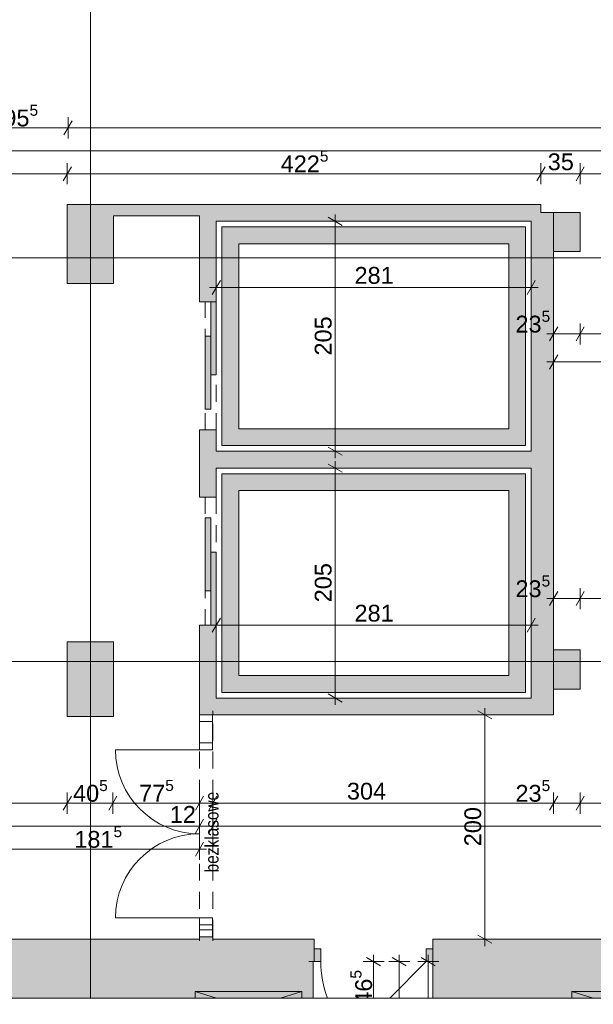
# Paper-space layout 'A-11 INWENTARYZACJA - PIĘTRO 8' of a CAD drawing. Header units: millimetres. Extents: x 0 to 420, y 0 to 297.
# Tile 7 of 12: x 182 to 233, y 109 to 197. Entities that reach past the tile are written whole.
import ezdxf
from ezdxf.xclip import XClip

# ---------------------------------------------------------------- set-up
doc = ezdxf.new("R2010")
doc.units = ezdxf.units.MM
doc.header["$MEASUREMENT"] = 0
doc.header["$XCLIPFRAME"] = 0
for name, pattern in [('ACAD_ISO03W100', [300, 120, -180]), ('DASHDOTX2', [1000, 500, -250, 0, -250]), ('Przer. długie kreski', [2.5, 1.5, -1]), ('PRZERYWANA_DU_A', [550, 350, -200])]:
    doc.linetypes.add(name, pattern=pattern)
for name, color, linetype, lineweight in [('0_Nr_pióra__2', 8, 'Continuous', 13), ('A_linie przekroju_Nr_pióra__1', 7, 'Continuous', 20), ('A_winda_Nr_pióra__1', 7, 'Continuous', 20), ('A_wymiary_Nr_pióra__1', 7, 'Continuous', 20), ('A_wymiary_Nr_pióra__2', 8, 'Continuous', 13), ('A_wyposażenie_Nr_pióra__2', 8, 'Continuous', 13), ('A_ściany_Nr_pióra__1', 7, 'Continuous', 20), ('Drzwi Archicad_Nr_pióra__1', 7, 'Continuous', 20)]:
    doc.layers.add(name, color=color, linetype=linetype, lineweight=lineweight)
for name, color, linetype, lineweight, true_color in [('A_osie_Nr_pióra__16', 7, 'Continuous', 5, 0x0f0f0f), ('A_ppoż_Nr_pióra__8', 7, 'Continuous', 13, 0x4c4c4c), ('A_ściany_Nr_pióra__10', 7, 'Continuous', 13, 0x4b4b4b)]:
    doc.layers.add(name, color=color, linetype=linetype, lineweight=lineweight, true_color=true_color)
for name, color, linetype in [('A_podrys', 7, 'Continuous'), ('A_winda', 7, 'Continuous'), ('A_wyposażenie', 7, 'Continuous'), ('A_ściany', 7, 'Continuous'), ('Drzwi Archicad', 7, 'Continuous')]:
    doc.layers.add(name, color=color, linetype=linetype)
doc.styles.add('STYL_AUTOMATYCZNY_1', font='arial.ttf')
doc.styles.add('STYL_AUTOMATYCZNY_2', font='ARIALN.TTF')
doc.styles.add('STYL_AUTOMATYCZNY_4', font='arial.ttf')

# ---------------------------------------------------------------- blocks, each defined once
blk = doc.blocks.new('Rysunek_1_1', base_point=(-1586.907, -269.455))
at = {"layer": 'A_winda', "linetype": 'Continuous', "lineweight": 0, "true_color": 0xfdfdfd}
h = blk.add_hatch(color=7, dxfattribs=at)
h.paths.add_polyline_path([(200.116, 178.37), (200.116, 158.87), (227.205, 158.87), (227.205, 178.37)])
h.paths.add_polyline_path([(225.705, 176.87), (225.705, 160.37), (201.616, 160.37), (201.616, 176.87)], flags=0)
for points in [[(199.116, 165.18), (199.616, 165.18), (199.616, 171.68), (199.116, 171.68)], [(198.616, 162.12), (199.116, 162.12), (199.116, 168.62), (198.616, 168.62)], [(198.616, 152.439), (198.616, 145.939), (199.116, 145.939), (199.116, 152.439)], [(199.116, 149.38), (199.116, 142.88), (199.616, 142.88), (199.616, 149.38)]]:
    blk.add_hatch(color=7, dxfattribs=at).paths.add_polyline_path(points)
h = blk.add_hatch(color=7, dxfattribs=at)
h.paths.add_polyline_path([(200.116, 156.37), (200.116, 136.87), (227.205, 136.87), (227.205, 156.37)])
h.paths.add_polyline_path([(225.705, 154.87), (225.705, 138.37), (201.616, 138.37), (201.616, 154.87)], flags=0)
at = {"layer": 'A_wyposażenie', "linetype": 'Continuous', "lineweight": 0, "true_color": 0xfdfdfd}
for points in [[(197.741, 110.22), (197.741, 109.62), (207.241, 109.62), (207.241, 110.22)], [(231.341, 110.22), (231.341, 109.62), (240.841, 109.62), (240.841, 110.22)]]:
    blk.add_hatch(color=7, dxfattribs=at).paths.add_polyline_path(points)
at = {"layer": 'A_ściany', "linetype": 'Continuous', "lineweight": 0, "true_color": 0x000000}
for points in [[(186.326, 180.37), (186.326, 173.32), (190.456, 173.32), (190.456, 179.37)], [(190.456, 179.37), (198.116, 179.37), (198.116, 180.37), (186.326, 180.37)], [(199.616, 178.87), (198.116, 180.37), (198.116, 171.68), (199.616, 171.68)], [(199.616, 178.87), (227.705, 178.87), (228.575, 180.37), (198.116, 180.37)], [(227.705, 178.87), (227.705, 177.3), (228.575, 179.67), (228.575, 180.37)], [(227.705, 177.3), (229.705, 179.67), (228.575, 179.67)], [(227.705, 177.3), (227.705, 136.37), (229.705, 134.87), (229.705, 179.67)], [(229.705, 179.67), (229.705, 176.17), (232.075, 176.17), (232.075, 179.67)], [(198.116, 160.28), (198.116, 154.28), (199.616, 154.28), (199.616, 160.28)], [(199.616, 156.87), (227.705, 156.87), (227.705, 158.37), (199.616, 158.37)], [(198.116, 134.87), (199.616, 136.37), (199.616, 142.88), (198.116, 142.88)], [(186.326, 141.388), (186.326, 134.731), (190.456, 134.731), (190.456, 141.388)], [(229.705, 140.67), (229.705, 137.17), (232.075, 137.17), (232.075, 140.67)], [(227.705, 136.37), (199.616, 136.37), (198.116, 134.87), (229.705, 134.87)], [(198.116, 114.87), (199.305, 114.87), (199.305, 115.09), (198.116, 115.09)], [(179.971, 109.62), (208.241, 109.62), (208.241, 114.87), (179.971, 114.87)], [(208.241, 114.87), (208.241, 112.87), (208.341, 112.87), (208.341, 114.87)], [(218.941, 109.62), (220.591, 109.62), (220.591, 114.87), (218.941, 114.87)], [(220.591, 109.62), (241.841, 109.62), (241.841, 114.87), (220.591, 114.87)]]:
    blk.add_hatch(color=18, dxfattribs=at).paths.add_polyline_path(points)
at = {"layer": 'Drzwi Archicad', "linetype": 'Continuous', "lineweight": 0, "true_color": 0xfdfdfd}
for points in [[(208.341, 114.02), (208.341, 112.87), (208.941, 112.87), (208.941, 114.02)], [(218.941, 112.87), (218.941, 114.02), (218.341, 114.02), (218.341, 112.87)]]:
    blk.add_hatch(color=7, dxfattribs=at).paths.add_polyline_path(points)
at = {"layer": '0_Nr_pióra__2', "color": 8, "linetype": 'PRZERYWANA_DU_A', "lineweight": 13, "flags": 128}
for points in [[(155.22, 109.62), (190.22, 109.62)], [(190.22, 109.62), (282.285, 109.62)]]:
    blk.add_lwpolyline(points, dxfattribs=at)
at = {"layer": 'A_linie przekroju_Nr_pióra__1', "color": 7, "linetype": 'ACAD_ISO03W100', "lineweight": 20}
blk.add_line((51.319, 147.453), (282.285, 147.453), dxfattribs=at)
at = {"layer": 'A_osie_Nr_pióra__16', "color": 250, "linetype": 'DASHDOTX2', "lineweight": 5, "true_color": 0x0f0f0f}
for p, q in [((188.391, 259.078), (188.391, 109.62)), ((282.285, 175.62), (58.086, 175.62)), ((282.285, 139.62), (58.086, 139.62))]:
    blk.add_line(p, q, dxfattribs=at)
at = {"layer": 'A_winda_Nr_pióra__1', "color": 7, "linetype": 'Przer. długie kreski', "lineweight": 20}
for p, q in [((198.616, 160.28), (198.616, 171.68)), ((199.616, 160.28), (199.616, 171.28)), ((198.616, 154.28), (198.616, 142.88)), ((199.616, 154.28), (199.616, 143.28))]:
    blk.add_line(p, q, dxfattribs=at)
at = {"layer": 'A_winda_Nr_pióra__1', "color": 7, "linetype": 'PRZERYWANA_DU_A', "lineweight": 20, "flags": 128}
for points in [[(200.116, 178.37), (227.205, 178.37), (227.205, 158.87), (200.116, 158.87)], [(225.705, 176.87), (225.705, 160.37), (201.616, 160.37), (201.616, 176.87)], [(200.116, 156.37), (227.205, 156.37), (227.205, 136.87), (200.116, 136.87)], [(225.705, 154.87), (225.705, 138.37), (201.616, 138.37), (201.616, 154.87)]]:
    blk.add_lwpolyline(points, close=True, dxfattribs=at)
at = {"layer": 'A_winda_Nr_pióra__1', "color": 7, "linetype": 'Continuous', "lineweight": 20, "flags": 128}
for points in [[(199.116, 165.18), (199.116, 171.68), (199.616, 171.68), (199.616, 165.18)], [(198.616, 162.12), (198.616, 168.62), (199.116, 168.62), (199.116, 162.12)], [(198.616, 152.439), (198.616, 145.939), (199.116, 145.939), (199.116, 152.439)], [(199.116, 149.38), (199.116, 142.88), (199.616, 142.88), (199.616, 149.38)]]:
    blk.add_lwpolyline(points, close=True, dxfattribs=at)
at = {"layer": 'A_wymiary_Nr_pióra__1', "color": 7, "linetype": 'Continuous', "lineweight": 20}
for p, q in [((186.751, 187.83), (186.03, 186.58)), ((186.686, 183.731), (185.965, 182.481)), ((228.936, 183.731), (228.214, 182.481)), ((232.436, 183.731), (231.714, 182.481)), ((210.842, 178.509), (209.592, 179.231)), ((199.976, 173.606), (199.255, 172.356)), ((227.344, 172.356), (228.066, 173.606)), ((230.066, 169.454), (229.344, 168.204)), ((232.436, 169.454), (231.714, 168.204)), ((230.066, 166.954), (229.344, 165.704)), ((209.592, 158.731), (210.842, 158.009)), ((210.842, 156.509), (209.592, 157.231)), ((230.066, 145.86), (229.344, 144.61)), ((232.436, 145.86), (231.714, 144.61)), ((199.976, 143.488), (199.255, 142.238)), ((227.344, 142.238), (228.066, 143.488)), ((209.592, 136.731), (210.842, 136.009)), ((224.188, 134.509), (222.938, 135.231)), ((186.686, 127.621), (185.965, 126.371)), ((190.751, 127.621), (190.03, 126.371)), ((197.755, 126.371), (198.476, 127.621)), ((199.665, 127.621), (198.944, 126.371)), ((230.066, 127.621), (229.344, 126.371)), ((232.436, 127.621), (231.714, 126.371)), ((198.476, 125.568), (197.755, 124.318)), ((199.665, 125.568), (198.944, 124.318)), ((197.755, 122.264), (198.476, 123.514)), ((222.938, 115.231), (224.188, 114.509)), ((214.266, 112.509), (213.016, 113.231)), ((216.566, 112.509), (215.316, 113.231)), ((219.143, 112.509), (217.893, 113.231))]:
    blk.add_line(p, q, dxfattribs=at)
at = {"layer": 'A_wymiary_Nr_pióra__2', "color": 8, "linetype": 'Continuous', "lineweight": 13}
for p, q in [((186.391, 186.267), (186.391, 188.142)), ((166.826, 187.205), (186.391, 187.205)), ((186.391, 187.205), (282.285, 187.205)), ((154.566, 185.16), (282.285, 185.16)), ((186.326, 182.169), (186.326, 184.044)), ((228.575, 182.169), (228.575, 184.044)), ((232.075, 182.169), (232.075, 184.044)), ((156.816, 183.106), (186.326, 183.106)), ((186.326, 183.106), (228.575, 183.106)), ((228.575, 183.106), (232.075, 183.106)), ((232.075, 183.106), (252.955, 183.106)), ((210.217, 178.87), (210.217, 179.481)), ((211.154, 178.87), (209.279, 178.87)), ((210.217, 158.37), (210.217, 178.87)), ((199.616, 172.044), (199.616, 173.919)), ((227.705, 172.044), (227.705, 173.919)), ((199.004, 172.981), (199.616, 172.981)), ((199.616, 172.981), (227.705, 172.981)), ((227.705, 172.981), (228.316, 172.981)), ((229.705, 167.891), (229.705, 169.766)), ((232.075, 167.891), (232.075, 169.766)), ((229.094, 168.829), (229.705, 168.829)), ((229.705, 168.829), (232.075, 168.829)), ((232.075, 168.829), (252.955, 168.829)), ((229.705, 165.391), (229.705, 167.266)), ((229.094, 166.329), (229.705, 166.329)), ((229.705, 166.329), (256.925, 166.329)), ((211.154, 158.37), (209.279, 158.37)), ((210.217, 157.759), (210.217, 158.37)), ((210.217, 156.87), (210.217, 157.481)), ((211.154, 156.87), (209.279, 156.87)), ((210.217, 136.37), (210.217, 156.87)), ((229.705, 144.297), (229.705, 146.172)), ((232.075, 144.297), (232.075, 146.172)), ((229.094, 145.235), (229.705, 145.235)), ((229.705, 145.235), (232.075, 145.235)), ((232.075, 145.235), (252.825, 145.235)), ((199.616, 141.926), (199.616, 143.801)), ((227.705, 141.926), (227.705, 143.801)), ((199.004, 142.863), (199.616, 142.863)), ((199.616, 142.863), (227.705, 142.863)), ((227.705, 142.863), (228.316, 142.863)), ((211.154, 136.37), (209.279, 136.37)), ((210.217, 135.759), (210.217, 136.37)), ((223.563, 134.87), (223.563, 135.481)), ((224.501, 134.87), (222.626, 134.87)), ((223.563, 114.87), (223.563, 134.87)), ((186.326, 126.059), (186.326, 127.934)), ((190.391, 126.059), (190.391, 127.934)), ((198.116, 126.059), (198.116, 127.934)), ((199.305, 126.059), (199.305, 127.934)), ((229.705, 126.059), (229.705, 127.934)), ((232.075, 126.059), (232.075, 127.934)), ((156.816, 126.996), (186.326, 126.996)), ((186.326, 126.996), (190.391, 126.996)), ((190.391, 126.996), (198.116, 126.996)), ((198.116, 126.996), (198.727, 126.996)), ((198.693, 126.996), (199.305, 126.996)), ((199.305, 126.996), (229.705, 126.996)), ((229.705, 126.996), (232.075, 126.996)), ((232.075, 126.996), (252.825, 126.996)), ((198.116, 124.005), (198.116, 125.88)), ((199.305, 124.005), (199.305, 125.88)), ((55.266, 124.943), (198.116, 124.943)), ((198.116, 124.943), (199.305, 124.943)), ((199.305, 124.943), (282.285, 124.943)), ((198.116, 121.951), (198.116, 123.826)), ((179.971, 122.889), (198.116, 122.889)), ((198.116, 122.889), (198.727, 122.889)), ((224.501, 114.87), (222.626, 114.87)), ((223.563, 114.259), (223.563, 114.87)), ((213.641, 112.87), (213.641, 113.481)), ((215.941, 112.87), (215.941, 113.481)), ((218.518, 112.87), (218.518, 113.481)), ((214.578, 112.87), (212.703, 112.87)), ((213.641, 109.62), (213.641, 112.87)), ((216.879, 112.87), (215.004, 112.87)), ((215.941, 109.62), (215.941, 112.87)), ((219.455, 112.87), (217.58, 112.87)), ((218.518, 109.62), (218.518, 112.87))]:
    blk.add_line(p, q, dxfattribs=at)
at = {"layer": 'A_wyposażenie_Nr_pióra__2', "color": 8, "linetype": 'Continuous', "lineweight": 13}
for p, q in [((197.741, 110.22), (199.641, 109.62)), ((207.241, 110.22), (205.34, 109.62)), ((231.341, 110.22), (233.241, 109.62))]:
    blk.add_line(p, q, dxfattribs=at)
at = {"layer": 'A_wyposażenie_Nr_pióra__2', "color": 8, "linetype": 'Continuous', "lineweight": 13, "flags": 128}
for points in [[(197.741, 109.62), (197.741, 110.22), (207.241, 110.22), (207.241, 109.62)], [(231.341, 109.62), (231.341, 110.22), (240.841, 110.22), (240.841, 109.62)]]:
    blk.add_lwpolyline(points, dxfattribs=at)
at = {"layer": 'A_ściany_Nr_pióra__1', "color": 7, "linetype": 'Continuous', "lineweight": 20}
for p, q in [((198.116, 171.68), (199.616, 171.68)), ((198.116, 160.28), (199.616, 160.28)), ((199.616, 154.28), (198.116, 154.28)), ((199.616, 142.88), (198.116, 142.88)), ((198.116, 134.87), (198.116, 135.24)), ((199.305, 134.87), (199.305, 135.24)), ((198.116, 134.87), (199.266, 134.87)), ((199.266, 134.87), (199.305, 134.87)), ((198.116, 115.09), (198.116, 114.72)), ((198.116, 115.09), (199.266, 115.09)), ((199.266, 115.09), (199.305, 115.09)), ((199.305, 115.09), (199.305, 114.72)), ((208.341, 114.87), (207.971, 114.87)), ((208.341, 114.02), (208.341, 114.87)), ((218.941, 114.87), (219.311, 114.87)), ((218.941, 114.02), (218.941, 114.87)), ((208.341, 112.87), (208.341, 114.02)), ((218.941, 112.87), (218.941, 114.02)), ((208.341, 112.87), (207.871, 112.87)), ((218.941, 112.87), (219.411, 112.87))]:
    blk.add_line(p, q, dxfattribs=at)
at = {"layer": 'A_ściany_Nr_pióra__1', "color": 7, "linetype": 'Continuous', "lineweight": 20, "flags": 128}
for points in [[(186.326, 180.37), (186.326, 173.32)], [(198.116, 180.37), (186.326, 180.37)], [(228.575, 180.37), (198.116, 180.37)], [(228.575, 179.67), (228.575, 180.37)], [(190.456, 173.32), (190.456, 179.37)], [(190.456, 179.37), (198.116, 179.37)], [(198.116, 179.37), (198.116, 171.68)], [(229.705, 179.67), (228.575, 179.67)], [(229.705, 179.67), (229.705, 176.17)], [(232.075, 179.67), (229.705, 179.67)], [(229.705, 134.87), (229.705, 179.67)], [(232.075, 176.17), (232.075, 179.67)], [(199.616, 171.68), (199.616, 178.87)], [(199.616, 178.87), (227.705, 178.87)], [(227.705, 178.87), (227.705, 177.3)], [(227.705, 177.3), (227.705, 158.37)], [(229.705, 176.17), (232.075, 176.17)], [(186.326, 173.32), (190.456, 173.32)], [(198.116, 160.28), (198.116, 154.28)], [(199.616, 158.37), (199.616, 160.28)], [(227.705, 158.37), (199.616, 158.37)], [(199.616, 154.28), (199.616, 156.87)], [(199.616, 156.87), (227.705, 156.87)], [(227.705, 156.87), (227.705, 136.37)], [(198.116, 142.88), (198.116, 134.87)], [(199.616, 136.37), (199.616, 142.88)], [(186.326, 141.388), (186.326, 134.731)], [(190.456, 141.388), (186.326, 141.388)], [(190.456, 134.731), (190.456, 141.388)], [(229.705, 140.67), (229.705, 137.17)], [(232.075, 140.67), (229.705, 140.67)], [(232.075, 137.17), (232.075, 140.67)], [(229.705, 137.17), (232.075, 137.17)], [(227.705, 136.37), (199.616, 136.37)], [(186.326, 134.731), (190.456, 134.731)], [(199.305, 134.87), (229.705, 134.87)], [(198.116, 115.09), (198.116, 114.87)], [(199.305, 114.87), (199.305, 115.09)], [(198.116, 114.87), (179.971, 114.87)], [(208.241, 114.87), (199.305, 114.87)], [(208.341, 114.87), (208.241, 114.87)], [(220.591, 114.87), (218.941, 114.87)], [(241.841, 114.87), (220.591, 114.87)], [(208.241, 109.62), (208.241, 112.87)], [(208.241, 112.87), (208.341, 112.87)], [(218.941, 112.87), (218.941, 109.62)]]:
    blk.add_lwpolyline(points, dxfattribs=at)
at = {"layer": 'A_ściany_Nr_pióra__10', "color": 251, "linetype": 'Przer. długie kreski', "lineweight": 13, "true_color": 0x4b4b4b}
for p, q in [((198.116, 115.09), (198.116, 134.87)), ((199.305, 115.09), (199.305, 134.87))]:
    blk.add_line(p, q, dxfattribs=at)
at = {"layer": 'Drzwi Archicad_Nr_pióra__1', "color": 7, "linetype": 'Continuous', "lineweight": 20}
for p, q in [((198.116, 171.68), (199.616, 171.68)), ((198.116, 160.28), (199.616, 160.28)), ((199.616, 154.28), (198.116, 154.28)), ((199.616, 142.88), (198.116, 142.88)), ((198.116, 134.87), (198.116, 135.24)), ((198.116, 134.87), (198.116, 135.24)), ((199.305, 134.87), (199.305, 135.24)), ((199.305, 134.87), (199.305, 135.24)), ((198.116, 134.87), (198.116, 134.27)), ((199.266, 134.87), (198.116, 134.87)), ((198.116, 134.87), (199.266, 134.87)), ((198.116, 134.87), (199.266, 134.87)), ((199.266, 134.27), (199.266, 134.87)), ((199.266, 134.87), (199.305, 134.87)), ((199.266, 134.87), (199.305, 134.87)), ((198.116, 134.27), (199.266, 134.27)), ((198.116, 134.27), (198.116, 132.363)), ((199.266, 134.27), (198.116, 134.27)), ((199.266, 132.363), (199.266, 134.27)), ((198.116, 131.763), (190.616, 131.763)), ((198.116, 132.363), (198.116, 131.763)), ((199.266, 132.363), (198.116, 132.363)), ((198.116, 132.363), (199.266, 132.363)), ((198.116, 131.763), (199.266, 131.763)), ((199.266, 131.763), (199.266, 132.363)), ((198.116, 116.763), (190.616, 116.763)), ((199.266, 116.763), (198.116, 116.763)), ((198.116, 116.763), (198.116, 116.163)), ((199.266, 116.163), (199.266, 116.763)), ((198.116, 116.163), (199.266, 116.163)), ((199.266, 116.163), (198.116, 116.163)), ((198.116, 116.163), (198.116, 115.69)), ((199.266, 115.69), (199.266, 116.163)), ((199.266, 115.69), (198.116, 115.69)), ((198.116, 115.69), (198.116, 115.09)), ((198.116, 115.69), (199.266, 115.69)), ((198.116, 115.09), (199.266, 115.09)), ((198.116, 115.09), (199.266, 115.09)), ((198.116, 115.09), (199.266, 115.09)), ((198.116, 115.09), (198.116, 114.72)), ((198.116, 115.09), (198.116, 114.72)), ((199.266, 115.09), (199.266, 115.69)), ((199.266, 115.09), (199.305, 115.09)), ((199.266, 115.09), (199.305, 115.09)), ((199.305, 115.09), (199.305, 114.72)), ((199.305, 115.09), (199.305, 114.72)), ((208.341, 114.87), (207.971, 114.87)), ((208.341, 114.87), (207.971, 114.87)), ((208.341, 114.02), (208.341, 114.87)), ((208.341, 114.02), (208.341, 114.87)), ((218.941, 114.02), (218.941, 114.87)), ((218.941, 114.02), (218.941, 114.87)), ((218.941, 114.87), (219.311, 114.87)), ((218.941, 114.87), (219.311, 114.87)), ((208.341, 114.02), (208.941, 114.02)), ((208.341, 112.87), (208.341, 114.02)), ((208.341, 112.87), (208.341, 114.02)), ((208.341, 112.87), (208.341, 114.02)), ((208.941, 114.02), (208.941, 112.87)), ((218.341, 112.87), (218.341, 114.02)), ((218.341, 114.02), (218.941, 114.02)), ((218.941, 114.02), (218.941, 112.87)), ((218.941, 112.87), (218.941, 114.02)), ((218.941, 112.87), (218.941, 114.02)), ((208.341, 112.87), (207.871, 112.87)), ((208.341, 112.87), (207.871, 112.87)), ((208.941, 112.87), (208.341, 112.87)), ((218.341, 112.87), (215.091, 109.62)), ((218.941, 112.87), (218.341, 112.87)), ((218.941, 112.87), (219.411, 112.87)), ((218.941, 112.87), (219.411, 112.87))]:
    blk.add_line(p, q, dxfattribs=at)
for centre, radius, start, end in [((198.116, 131.763), 7.5, 180, 270), ((198.116, 116.763), 7.5, 90, 180), ((218.341, 112.87), 9.4, 180, 200.22726)]:
    blk.add_arc(centre, radius, start, end, dxfattribs=at)
at = {"layer": 'A_ppoż_Nr_pióra__8', "color": 251, "linetype": 'Continuous', "lineweight": 13, "true_color": 0x4c4c4c, "insert": (199.224, 124.415), "char_height": 1.2, "attachment_point": 5, "rotation": 90, "style": 'STYL_AUTOMATYCZNY_2'}
blk.add_mtext('\\A1;{\\pqc;\\fArial Narrow|b0|i0|c238|p0;\\W1.000000;bezklasowe}', dxfattribs=at)
at = {"layer": 'A_wymiary_Nr_pióra__1', "color": 7, "linetype": 'Continuous', "lineweight": 20, "char_height": 1.5, "attachment_point": 7, "style": 'STYL_AUTOMATYCZNY_1'}
for s, insert in [('\\A1;{\\pql;\\fArial|b0|i0|c238|p0;\\W1.000000;195\\fArial|b0|i0|c238|p0;\\W1.000000;\\A1{\\H.66x;\\S5^  ;}}', (179.456, 186.897)), ('\\A1;{\\pql;\\fArial|b0|i0|c238|p0;\\W1.000000;422\\fArial|b0|i0|c238|p0;\\W1.000000;\\A1{\\H.66x;\\S5^  ;}}', (205.357, 182.807)), ('\\A1;{\\pql;\\fArial|b0|i0|c238|p0;\\W1.000000;23\\fArial|b0|i0|c238|p0;\\W1.000000;\\A1{\\H.66x;\\S5^  ;}}', (226.3, 168.52)), ('\\A1;{\\pql;\\fArial|b0|i0|c238|p0;\\W1.000000;23\\fArial|b0|i0|c238|p0;\\W1.000000;\\A1{\\H.66x;\\S5^  ;}}', (226.3, 144.926)), ('\\A1;{\\pql;\\fArial|b0|i0|c238|p0;\\W1.000000;40\\fArial|b0|i0|c238|p0;\\W1.000000;\\A1{\\H.66x;\\S5^  ;}}', (186.836, 126.689)), ('\\A1;{\\pql;\\fArial|b0|i0|c238|p0;\\W1.000000;77\\fArial|b0|i0|c238|p0;\\W1.000000;\\A1{\\H.66x;\\S5^  ;}}', (192.731, 126.697)), ('\\A1;{\\pql;\\fArial|b0|i0|c238|p0;\\W1.000000;23\\fArial|b0|i0|c238|p0;\\W1.000000;\\A1{\\H.66x;\\S5^  ;}}', (226.3, 126.688)), ('\\A1;{\\pql;\\fArial|b0|i0|c238|p0;\\W1.000000;181\\fArial|b0|i0|c238|p0;\\W1.000000;\\A1{\\H.66x;\\S5^  ;}}', (186.949, 122.581))]:
    blk.add_mtext(s, dxfattribs=dict(at, insert=insert))
at = {"layer": 'A_wymiary_Nr_pióra__1', "color": 7, "linetype": 'Continuous', "lineweight": 20, "char_height": 1.5, "attachment_point": 7, "style": 'STYL_AUTOMATYCZNY_4'}
for s, insert, width in [('\\A1;{\\pql;\\fArial|b0|i0|c238|p0;\\W1.000000;35}', (229.181, 183.406), 2.28817), ('\\A1;{\\pql;\\fArial|b0|i0|c238|p0;\\W1.000000;281}', (211.944, 173.281), 3.43226), ('\\A1;{\\pql;\\fArial|b0|i0|c238|p0;\\W1.000000;281}', (211.944, 143.163), 3.43226), ('\\A1;{\\pql;\\fArial|b0|i0|c238|p0;\\W1.000000;304}', (211.267, 127.296), 3.43226), ('\\A1;{\\pql;\\fArial|b0|i0|c238|p0;\\W1.000000;12}', (195.466, 125.243), 2.28817)]:
    blk.add_mtext(s, dxfattribs=dict(at, insert=insert, width=width))
at = {"layer": 'A_wymiary_Nr_pióra__1', "color": 7, "linetype": 'Continuous', "lineweight": 20, "char_height": 1.5, "width": 3.43226, "attachment_point": 7, "rotation": 90, "style": 'STYL_AUTOMATYCZNY_4'}
for s, insert in [('\\A1;{\\pql;\\fArial|b0|i0|c238|p0;\\W1.000000;205}', (209.917, 166.904)), ('\\A1;{\\pql;\\fArial|b0|i0|c238|p0;\\W1.000000;205}', (209.917, 144.904)), ('\\A1;{\\pql;\\fArial|b0|i0|c238|p0;\\W1.000000;200}', (223.263, 123.154))]:
    blk.add_mtext(s, dxfattribs=dict(at, insert=insert))
at = {"layer": 'A_wymiary_Nr_pióra__1', "color": 7, "linetype": 'Continuous', "lineweight": 20, "insert": (213.948, 109.023), "char_height": 1.5, "attachment_point": 7, "rotation": 90, "style": 'STYL_AUTOMATYCZNY_1'}
blk.add_mtext('\\A1;{\\pql;\\fArial|b0|i0|c238|p0;\\W1.000000;46\\fArial|b0|i0|c238|p0;\\W1.000000;\\A1{\\H.66x;\\S5^  ;}}', dxfattribs=at)

psp = doc.layouts.new('A-11 INWENTARYZACJA - PIĘTRO 8')

# ---------------------------------------------------------------- block references
at = {"layer": 'A_podrys', "color": 37, "linetype": 'Continuous', "lineweight": 5, "true_color": 0x656532}
ref = psp.add_blockref('Rysunek_1_1', (-1586.907, -269.455), dxfattribs=at)
XClip(ref).set_block_clipping_path([(31.8348543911, 109.6199207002), (282.2848256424, 285.3289775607)])

doc.saveas('drawing.dxf')
